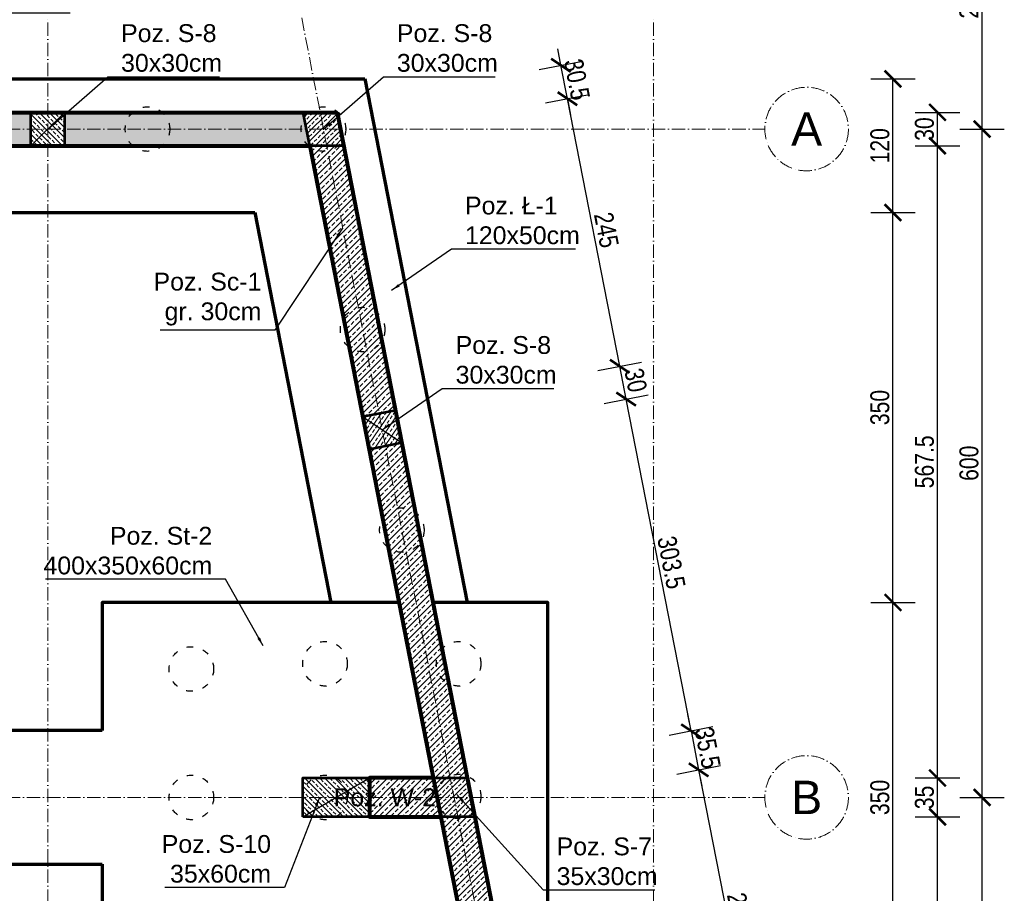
# Model space of a CAD drawing. Header units: inches. Extents: x 201967 to 338763, y -32705 to 30884.
# Tile 199 of 236: x 321521 to 322406, y 15515 to 16299. Entities that reach past the tile are written whole.
import ezdxf
from ezdxf.enums import TextEntityAlignment as Align

# ---------------------------------------------------------------- set-up
doc = ezdxf.new("R2010")
doc.units = ezdxf.units.IN
doc.header["$MEASUREMENT"] = 0
doc.linetypes.add('ACAD_ISO03W100', pattern=[30, 12, -18])
doc.linetypes.add('ACAD_ISO10W100', pattern=[18, 12, -3, 0, -3])
for name, color, linetype, lineweight in [('01 a KONSTRUKCJA żelbet', 94, 'Continuous', 80), ('01 a1 KONSTRUKCJA żelebet', 200, 'Continuous', 53), ('01 c KONSTRUKCJA ławy', 45, 'Continuous', 70), ('01h2 KONSTRUKCJA pozycje belki', 254, 'Continuous', 13), ('01h3 KONSTRUKCJA pozycje słupy', 252, 'Continuous', 13), ('11 OSIE ściany', 2, 'ACAD_ISO10W100', 5), ('20 KRESKOWANIE ścian', 63, 'Continuous', 5), ('90 WYMIAR', 155, 'Continuous', 9), ('pale', 1, 'Continuous', 30)]:
    doc.layers.add(name, color=color, linetype=linetype, lineweight=lineweight)
doc.styles.add('100 arial', font='arial.ttf', dxfattribs={"width": 0.8, "height": 17})
doc.styles.add('arialcce', font='arial.ttf')
doc.styles.add('OPIS', font='arial.ttf')
doc.styles.add('RomanS', font='romans.shx')
doc.dimstyles.new('100', dxfattribs={"dimscale": 10, "dimtxt": 17, "dimasz": 1.5, "dimexe": 2, "dimexo": 2, "dimgap": 0.3, "dimtad": 1, "dimdec": 1, "dimrnd": 0.5, "dimdsep": 46, "dimtxsty": '100 arial', "dimblk": 'ARCHTICK', "dimcen": 10, "dimclrd": 256, "dimclre": 256, "dimclrt": 256, "dimadec": 0, "dimazin": 0, "dimtfac": 1, "dimtdec": 1, "dimtix": 1, "dimtmove": 1, "dimatfit": 3, "dimfxl": 2, "dimfxlon": 1, "dimtolj": 1, "dimarcsym": 0})
doc.dimstyles.new('DIM100txt12', dxfattribs={"dimtxt": 12, "dimasz": 1.05, "dimexe": 0, "dimexo": 8, "dimgap": 4, "dimtad": 1, "dimdec": 7, "dimrnd": 0.5, "dimdsep": 46, "dimtxsty": 'RomanS', "dimblk1": 'DIM', "dimblk2": 'DIM', "dimsah": 1, "dimcen": 0.09, "dimse1": 1, "dimse2": 1, "dimclrt": 256, "dimadec": 1, "dimazin": 0, "dimtfac": 1, "dimtdec": 7, "dimtix": 1, "dimtofl": 0, "dimtmove": 2, "dimatfit": 3, "dimfxl": 1, "dimtolj": 1, "dimtzin": 0, "dimarcsym": 0})
pattern_1 = [(45, (0, -25), (-4.490128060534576, 4.490128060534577), []), (45, (4.490130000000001, -25), (-4.490128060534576, 4.490128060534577), [3.175, -1.5875])]
pattern_2 = [(45, (0, 0), (-5.303300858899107, 5.303300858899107), []), (45, (5.30330085, 0), (-5.303300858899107, 5.303300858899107), [3.75, -1.875])]

# ---------------------------------------------------------------- blocks, each defined once
blk = doc.blocks.new('1 osie 2 część BPPZ')
at = {"layer": '11 OSIE ściany'}
for p, q in [((575, -2740), (575, 100)), ((803.0808856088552, 100), (1219, -2027.504016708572)), ((1119, -2740), (1119, 100)), ((-95.33901275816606, 0), (1219, 0)), ((-95.33901275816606, -600), (1219, -600))]:
    blk.add_line(p, q, dxfattribs=at)
for centre in [(1256.5, 0), (1256.5, -600)]:
    blk.add_circle(centre, 37.5, dxfattribs=at)
at = {"layer": '11 OSIE ściany', "style": 'arialcce'}
for s, p in [('A', (1256.5, 0)), ('B', (1256.5, -600))]:
    blk.add_text(s, height=30, dxfattribs=at).set_placement(p, align=Align.MIDDLE_CENTER)
blk = doc.blocks.new('DIM')
for p, q in [((7.275957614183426e-12, -13.00000000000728), (7.275957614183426e-12, 12.99999999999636)), ((8.000000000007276, -7.275957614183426e-12), (-7.999999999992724, -7.275957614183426e-12))]:
    blk.add_line(p, q)
at = {"const_width": 1.714285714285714}
blk.add_lwpolyline([(5.714285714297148, 5.714285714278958), (-5.71428571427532, -5.71428571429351)], dxfattribs=at)
blk = doc.blocks.new('*U1121')
at = {"lineweight": 5, "ltscale": 0.25}
h = blk.add_hatch(dxfattribs=at)
h.set_pattern_fill('ANSI33', color=5, style=0)
h.set_pattern_definition(pattern_1)
h.paths.add_polyline_path([(0, 0), (-7.105427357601e-16, -30), (30, -30), (30, 0)])
blk.add_lwpolyline([(0, 0), (-7.105427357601e-16, -30), (30, -30), (30, 0)], close=True)
at = {"layer": 'Defpoints'}
blk.add_line((0, 0), (30, -30), dxfattribs=at)
blk = doc.blocks.new('*U1147')
at = {"lineweight": 5, "ltscale": 0.25}
h = blk.add_hatch(dxfattribs=at)
h.set_pattern_fill('ANSI33', color=5, style=0)
h.set_pattern_definition(pattern_1)
h.paths.add_polyline_path([(0, 0), (-1.421085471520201e-15, -35), (60, -35), (60, 0)])
blk.add_lwpolyline([(0, 0), (-1.421085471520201e-15, -35), (60, -35), (60, 0)], close=True)
at = {"layer": 'Defpoints'}
blk.add_line((0, 0), (60, -35), dxfattribs=at)
blk = doc.blocks.new('_ARCHTICK')
at = {"color": 0, "linetype": 'ByBlock', "const_width": 0.15}
blk.add_lwpolyline([(-0.5, -0.5), (0.5, 0.5)], dxfattribs=at)
blk = doc.blocks.new('*D1264')
at = {"layer": '90 WYMIAR', "lineweight": -2, "transparency": 16777216}
for p, q in [((322365.5205435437, 15600.64807306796), (322405.5205435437, 15600.64807306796)), ((322385.5205435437, 15000.64807306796), (322385.5205435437, 15600.64807306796)), ((322365.5205435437, 15000.64807306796), (322405.5205435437, 15000.64807306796))]:
    blk.add_line(p, q, dxfattribs=at)
at = {"layer": 'Defpoints', "color": 0, "transparency": 16777216}
for p in [(322190.5205435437, 15600.64807306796), (322385.5205435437, 15600.64807306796), (322190.5205435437, 15000.64807306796)]:
    blk.add_point(p, dxfattribs=at)
at = {"layer": '90 WYMIAR', "lineweight": -2, "transparency": 16777216, "xscale": 15, "yscale": 15, "zscale": 15}
for p, rotation in [((322385.5205435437, 15600.64807306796), 90), ((322385.5205435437, 15000.64807306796), 270)]:
    blk.add_blockref('_ARCHTICK', p, dxfattribs=dict(at, rotation=rotation))
at = {"layer": '90 WYMIAR', "transparency": 16777216, "insert": (322373.8408027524, 15300.64807306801), "char_height": 17, "attachment_point": 5, "rotation": 90, "style": '100 arial'}
blk.add_mtext('\\A1;600', dxfattribs=at)
blk = doc.blocks.new('*D1265')
at = {"layer": '90 WYMIAR', "lineweight": -2, "transparency": 16777216}
for p, q in [((322365.5205435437, 16200.64807306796), (322405.5205435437, 16200.64807306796)), ((322385.5205435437, 15600.64807306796), (322385.5205435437, 16200.64807306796)), ((322365.5205435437, 15600.64807306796), (322405.5205435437, 15600.64807306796))]:
    blk.add_line(p, q, dxfattribs=at)
at = {"layer": 'Defpoints', "color": 0, "transparency": 16777216}
for p in [(322190.5205435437, 16200.64807306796), (322385.5205435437, 16200.64807306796), (322190.5205435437, 15600.64807306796)]:
    blk.add_point(p, dxfattribs=at)
at = {"layer": '90 WYMIAR', "lineweight": -2, "transparency": 16777216, "xscale": 15, "yscale": 15, "zscale": 15}
for p, rotation in [((322385.5205435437, 16200.64807306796), 90), ((322385.5205435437, 15600.64807306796), 270)]:
    blk.add_blockref('_ARCHTICK', p, dxfattribs=dict(at, rotation=rotation))
at = {"layer": '90 WYMIAR', "transparency": 16777216, "insert": (322373.8408027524, 15900.64807306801), "char_height": 17, "attachment_point": 5, "rotation": 90, "style": '100 arial'}
blk.add_mtext('\\A1;600', dxfattribs=at)
blk = doc.blocks.new('*D1251')
at = {"layer": '90 WYMIAR', "lineweight": -2, "transparency": 16777216}
for p, q in [((322365.5205435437, 16430.6490449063), (322405.5205435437, 16430.6490449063)), ((322385.5205435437, 16200.64807306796), (322385.5205435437, 16430.6490449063)), ((322365.5205435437, 16200.64807306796), (322405.5205435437, 16200.64807306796))]:
    blk.add_line(p, q, dxfattribs=at)
at = {"layer": 'Defpoints', "color": 0, "transparency": 16777216}
for p in [(320064.1205437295, 16430.6490449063), (322385.5205435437, 16430.6490449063), (322190.5205435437, 16200.64807306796)]:
    blk.add_point(p, dxfattribs=at)
at = {"layer": '90 WYMIAR', "lineweight": -2, "transparency": 16777216, "xscale": 15, "yscale": 15, "zscale": 15}
for p, rotation in [((322385.5205435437, 16430.6490449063), 90), ((322385.5205435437, 16200.64807306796), 270)]:
    blk.add_blockref('_ARCHTICK', p, dxfattribs=dict(at, rotation=rotation))
at = {"layer": '90 WYMIAR', "transparency": 16777216, "insert": (322373.8350046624, 16315.64855898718), "char_height": 17, "attachment_point": 5, "rotation": 90, "style": '100 arial'}
blk.add_mtext('\\A1;230', dxfattribs=at)
blk = doc.blocks.new('*D1256')
at = {"layer": '90 WYMIAR', "lineweight": -2, "transparency": 16777216}
for p, q in [((322325.5205435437, 15583.14807306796), (322365.5205435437, 15583.14807306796)), ((322345.5205435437, 15018.14807306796), (322345.5205435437, 15583.14807306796)), ((322325.5205435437, 15018.14807306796), (322365.5205435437, 15018.14807306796))]:
    blk.add_line(p, q, dxfattribs=at)
at = {"layer": 'Defpoints', "color": 0, "transparency": 16777216}
for p in [(321914.87000784, 15583.14807306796), (322345.5205435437, 15583.14807306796), (322025.3254042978, 15018.14807306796)]:
    blk.add_point(p, dxfattribs=at)
at = {"layer": '90 WYMIAR', "lineweight": -2, "transparency": 16777216, "xscale": 15, "yscale": 15, "zscale": 15}
for p, rotation in [((322345.5205435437, 15583.14807306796), 90), ((322345.5205435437, 15018.14807306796), 270)]:
    blk.add_blockref('_ARCHTICK', p, dxfattribs=dict(at, rotation=rotation))
at = {"layer": '90 WYMIAR', "transparency": 16777216, "insert": (322333.8408027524, 15300.64807306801), "char_height": 17, "attachment_point": 5, "rotation": 90, "style": '100 arial'}
blk.add_mtext('\\A1;565', dxfattribs=at)
blk = doc.blocks.new('*D1257')
at = {"layer": '90 WYMIAR', "lineweight": -2, "transparency": 16777216}
for p, q in [((322325.5205435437, 15618.14807306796), (322365.5205435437, 15618.14807306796)), ((322345.5205435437, 15583.14807306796), (322345.5205435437, 15618.14807306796)), ((322325.5205435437, 15583.14807306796), (322365.5205435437, 15583.14807306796))]:
    blk.add_line(p, q, dxfattribs=at)
at = {"layer": 'Defpoints', "color": 0, "transparency": 16777216}
for p in [(321908.0276381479, 15618.14807306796), (322345.5205435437, 15618.14807306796), (321914.87000784, 15583.14807306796)]:
    blk.add_point(p, dxfattribs=at)
at = {"layer": '90 WYMIAR', "lineweight": -2, "transparency": 16777216, "xscale": 15, "yscale": 15, "zscale": 15}
for p, rotation in [((322345.5205435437, 15618.14807306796), 90), ((322345.5205435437, 15583.14807306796), 270)]:
    blk.add_blockref('_ARCHTICK', p, dxfattribs=dict(at, rotation=rotation))
at = {"layer": '90 WYMIAR', "transparency": 16777216, "insert": (322333.8350046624, 15600.64807306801), "char_height": 17, "attachment_point": 5, "rotation": 90, "style": '100 arial'}
blk.add_mtext('\\A1;35', dxfattribs=at)
blk = doc.blocks.new('*D1258')
at = {"layer": '90 WYMIAR', "lineweight": -2, "transparency": 16777216}
for p, q in [((322325.5205435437, 16185.64807306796), (322365.5205435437, 16185.64807306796)), ((322345.5205435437, 15618.14807306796), (322345.5205435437, 16185.64807306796)), ((322325.5205435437, 15618.14807306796), (322365.5205435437, 15618.14807306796))]:
    blk.add_line(p, q, dxfattribs=at)
at = {"layer": 'Defpoints', "color": 0, "transparency": 16777216}
for p in [(321797.0835009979, 16185.64807306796), (322345.5205435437, 16185.64807306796), (321908.0276381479, 15618.14807306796)]:
    blk.add_point(p, dxfattribs=at)
at = {"layer": '90 WYMIAR', "lineweight": -2, "transparency": 16777216, "xscale": 15, "yscale": 15, "zscale": 15}
for p, rotation in [((322345.5205435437, 16185.64807306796), 90), ((322345.5205435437, 15618.14807306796), 270)]:
    blk.add_blockref('_ARCHTICK', p, dxfattribs=dict(at, rotation=rotation))
at = {"layer": '90 WYMIAR', "transparency": 16777216, "insert": (322333.8408027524, 15901.89807306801), "char_height": 17, "attachment_point": 5, "rotation": 90, "style": '100 arial'}
blk.add_mtext('\\A1;567.5', dxfattribs=at)
blk = doc.blocks.new('*D1259')
at = {"layer": '90 WYMIAR', "lineweight": -2, "transparency": 16777216}
for p, q in [((322325.5205435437, 16215.64807306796), (322365.5205435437, 16215.64807306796)), ((322345.5205435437, 16185.64807306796), (322345.5205435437, 16215.64807306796)), ((322325.5205435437, 16185.64807306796), (322365.5205435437, 16185.64807306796))]:
    blk.add_line(p, q, dxfattribs=at)
at = {"layer": 'Defpoints', "color": 0, "transparency": 16777216}
for p in [(321806.5025659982, 16215.64807306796), (322345.5205435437, 16215.64807306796), (321797.0835009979, 16185.64807306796)]:
    blk.add_point(p, dxfattribs=at)
at = {"layer": '90 WYMIAR', "lineweight": -2, "transparency": 16777216, "xscale": 15, "yscale": 15, "zscale": 15}
for p, rotation in [((322345.5205435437, 16215.64807306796), 90), ((322345.5205435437, 16185.64807306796), 270)]:
    blk.add_blockref('_ARCHTICK', p, dxfattribs=dict(at, rotation=rotation))
at = {"layer": '90 WYMIAR', "transparency": 16777216, "insert": (322333.8350046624, 16200.64807306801), "char_height": 17, "attachment_point": 5, "rotation": 90, "style": '100 arial'}
blk.add_mtext('\\A1;30', dxfattribs=at)
blk = doc.blocks.new('*D1260')
at = {"layer": '90 WYMIAR', "lineweight": -2, "transparency": 16777216}
for p, q in [((321775.9346593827, 16445.35266375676), (321775.9346593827, 16485.35266375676)), ((321806.5025659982, 16445.35266375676), (321806.5025659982, 16485.35266375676)), ((321775.9346593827, 16465.35266375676), (321760.9346593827, 16465.35266375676)), ((321806.5025659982, 16465.35266375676), (321775.9346593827, 16465.35266375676)), ((321806.5025659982, 16465.35266375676), (321821.5025659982, 16465.35266375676))]:
    blk.add_line(p, q, dxfattribs=at)
at = {"layer": 'Defpoints', "color": 0, "transparency": 16777216}
for p in [(321775.9346593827, 16465.35266375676), (321775.9346593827, 16215.64807306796), (321806.5025659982, 16215.64807306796)]:
    blk.add_point(p, dxfattribs=at)
at = {"layer": '90 WYMIAR', "lineweight": -2, "transparency": 16777216, "xscale": 15, "yscale": 15, "zscale": 15}
blk.add_blockref('_ARCHTICK', (321775.9346593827, 16465.35266375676), dxfattribs=at)
at = {"layer": '90 WYMIAR', "lineweight": -2, "transparency": 16777216, "xscale": 15, "yscale": 15, "zscale": 15, "rotation": 180}
blk.add_blockref('_ARCHTICK', (321806.5025659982, 16465.35266375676), dxfattribs=at)
at = {"layer": '90 WYMIAR', "transparency": 16777216, "insert": (321791.2186126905, 16477.03820263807), "char_height": 17, "attachment_point": 5, "style": '100 arial'}
blk.add_mtext('\\A1;30.5', dxfattribs=at)
blk = doc.blocks.new('*D1261')
at = {"layer": '90 WYMIAR', "lineweight": -2, "transparency": 16777216}
for p, q in [((321561.5205435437, 16445.35266375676), (321561.5205435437, 16485.35266375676)), ((321775.9346593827, 16445.35266375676), (321775.9346593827, 16485.35266375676)), ((321775.9346593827, 16465.35266375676), (321561.5205435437, 16465.35266375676))]:
    blk.add_line(p, q, dxfattribs=at)
at = {"layer": 'Defpoints', "color": 0, "transparency": 16777216}
for p in [(321561.5205435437, 16465.35266375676), (321775.9346593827, 16215.64807306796), (321561.5205435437, 16200.64807306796)]:
    blk.add_point(p, dxfattribs=at)
at = {"layer": '90 WYMIAR', "lineweight": -2, "transparency": 16777216, "xscale": 15, "yscale": 15, "zscale": 15, "rotation": 180}
blk.add_blockref('_ARCHTICK', (321561.5205435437, 16465.35266375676), dxfattribs=at)
at = {"layer": '90 WYMIAR', "lineweight": -2, "transparency": 16777216, "xscale": 15, "yscale": 15, "zscale": 15}
blk.add_blockref('_ARCHTICK', (321775.9346593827, 16465.35266375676), dxfattribs=at)
at = {"layer": '90 WYMIAR', "transparency": 16777216, "insert": (321668.7276014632, 16477.03240454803), "char_height": 17, "attachment_point": 5, "style": '100 arial'}
blk.add_mtext('\\A1;214.5', dxfattribs=at)
blk = doc.blocks.new('*D1236')
at = {"layer": '90 WYMIAR', "lineweight": -2, "transparency": 16777216}
for p, q in [((321531.5205435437, 16445.35266375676), (321531.5205435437, 16485.35266375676)), ((321561.5205435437, 16445.35266375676), (321561.5205435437, 16485.35266375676)), ((321561.5205435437, 16465.35266375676), (321531.5205435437, 16465.35266375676))]:
    blk.add_line(p, q, dxfattribs=at)
at = {"layer": 'Defpoints', "color": 0, "transparency": 16777216}
for p in [(321531.5205435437, 16465.35266375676), (321531.5205435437, 16200.64807306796), (321561.5205435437, 16200.64807306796)]:
    blk.add_point(p, dxfattribs=at)
at = {"layer": '90 WYMIAR', "lineweight": -2, "transparency": 16777216, "xscale": 15, "yscale": 15, "zscale": 15, "rotation": 180}
blk.add_blockref('_ARCHTICK', (321531.5205435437, 16465.35266375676), dxfattribs=at)
at = {"layer": '90 WYMIAR', "lineweight": -2, "transparency": 16777216, "xscale": 15, "yscale": 15, "zscale": 15}
blk.add_blockref('_ARCHTICK', (321561.5205435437, 16465.35266375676), dxfattribs=at)
at = {"layer": '90 WYMIAR', "transparency": 16777216, "insert": (321546.5205435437, 16477.03820263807), "char_height": 17, "attachment_point": 5, "style": '100 arial'}
blk.add_mtext('\\A1;30', dxfattribs=at)
blk = doc.blocks.new('*D1237')
at = {"layer": '90 WYMIAR', "lineweight": -2, "transparency": 16777216}
for p, q in [((321260.5205435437, 16445.35266375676), (321260.5205435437, 16485.35266375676)), ((321531.5205435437, 16445.35266375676), (321531.5205435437, 16485.35266375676)), ((321531.5205435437, 16465.35266375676), (321260.5205435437, 16465.35266375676))]:
    blk.add_line(p, q, dxfattribs=at)
at = {"layer": 'Defpoints', "color": 0, "transparency": 16777216}
for p in [(321260.5205435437, 16465.35266375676), (321260.5205435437, 16200.64807306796), (321531.5205435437, 16200.64807306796)]:
    blk.add_point(p, dxfattribs=at)
at = {"layer": '90 WYMIAR', "lineweight": -2, "transparency": 16777216, "xscale": 15, "yscale": 15, "zscale": 15, "rotation": 180}
blk.add_blockref('_ARCHTICK', (321260.5205435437, 16465.35266375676), dxfattribs=at)
at = {"layer": '90 WYMIAR', "lineweight": -2, "transparency": 16777216, "xscale": 15, "yscale": 15, "zscale": 15}
blk.add_blockref('_ARCHTICK', (321531.5205435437, 16465.35266375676), dxfattribs=at)
at = {"layer": '90 WYMIAR', "transparency": 16777216, "insert": (321396.0205435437, 16476.88745229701), "char_height": 17, "attachment_point": 5, "style": '100 arial'}
blk.add_mtext('\\A1;271', dxfattribs=at)
blk = doc.blocks.new('*D1273')
at = {"layer": '90 WYMIAR', "lineweight": -2, "transparency": 16777216}
for p, q in [((322285.5205435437, 15775.64807306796), (322325.5205435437, 15775.64807306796)), ((322305.5205435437, 15425.64807306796), (322305.5205435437, 15775.64807306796)), ((322285.5205435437, 15425.64807306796), (322325.5205435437, 15425.64807306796))]:
    blk.add_line(p, q, dxfattribs=at)
at = {"layer": 'Defpoints', "color": 0, "transparency": 16777216}
for p in [(321995.5458678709, 15775.64807306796), (322305.5205435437, 15775.64807306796), (321995.5458678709, 15425.64807306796)]:
    blk.add_point(p, dxfattribs=at)
at = {"layer": '90 WYMIAR', "lineweight": -2, "transparency": 16777216, "xscale": 15, "yscale": 15, "zscale": 15}
for p, rotation in [((322305.5205435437, 15775.64807306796), 90), ((322305.5205435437, 15425.64807306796), 270)]:
    blk.add_blockref('_ARCHTICK', p, dxfattribs=dict(at, rotation=rotation))
at = {"layer": '90 WYMIAR', "transparency": 16777216, "insert": (322293.8350046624, 15600.64807306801), "char_height": 17, "attachment_point": 5, "rotation": 90, "style": '100 arial'}
blk.add_mtext('\\A1;350', dxfattribs=at)
blk = doc.blocks.new('*D1274')
at = {"layer": '90 WYMIAR', "lineweight": -2, "transparency": 16777216}
for p, q in [((322285.5205435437, 16125.64807306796), (322325.5205435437, 16125.64807306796)), ((322305.5205435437, 15775.64807306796), (322305.5205435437, 16125.64807306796)), ((322285.5205435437, 15775.64807306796), (322325.5205435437, 15775.64807306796))]:
    blk.add_line(p, q, dxfattribs=at)
at = {"layer": 'Defpoints', "color": 0, "transparency": 16777216}
for p in [(321732.3935110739, 16125.64807306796), (322305.5205435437, 16125.64807306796), (321995.5458678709, 15775.64807306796)]:
    blk.add_point(p, dxfattribs=at)
at = {"layer": '90 WYMIAR', "lineweight": -2, "transparency": 16777216, "xscale": 15, "yscale": 15, "zscale": 15}
for p, rotation in [((322305.5205435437, 16125.64807306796), 90), ((322305.5205435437, 15775.64807306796), 270)]:
    blk.add_blockref('_ARCHTICK', p, dxfattribs=dict(at, rotation=rotation))
at = {"layer": '90 WYMIAR', "transparency": 16777216, "insert": (322293.8350046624, 15950.64807306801), "char_height": 17, "attachment_point": 5, "rotation": 90, "style": '100 arial'}
blk.add_mtext('\\A1;350', dxfattribs=at)
blk = doc.blocks.new('*D1275')
at = {"layer": '90 WYMIAR', "lineweight": -2, "transparency": 16777216}
for p, q in [((322285.5205435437, 16245.64807306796), (322325.5205435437, 16245.64807306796)), ((322305.5205435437, 16125.64807306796), (322305.5205435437, 16245.64807306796)), ((322285.5205435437, 16125.64807306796), (322325.5205435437, 16125.64807306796))]:
    blk.add_line(p, q, dxfattribs=at)
at = {"layer": 'Defpoints', "color": 0, "transparency": 16777216}
for p in [(321831.2055843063, 16245.64807306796), (322305.5205435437, 16245.64807306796), (321732.3935110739, 16125.64807306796)]:
    blk.add_point(p, dxfattribs=at)
at = {"layer": '90 WYMIAR', "lineweight": -2, "transparency": 16777216, "xscale": 15, "yscale": 15, "zscale": 15}
for p, rotation in [((322305.5205435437, 16245.64807306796), 90), ((322305.5205435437, 16125.64807306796), 270)]:
    blk.add_blockref('_ARCHTICK', p, dxfattribs=dict(at, rotation=rotation))
at = {"layer": '90 WYMIAR', "transparency": 16777216, "insert": (322293.8408027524, 16185.64807306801), "char_height": 17, "attachment_point": 5, "rotation": 90, "style": '100 arial'}
blk.add_mtext('\\A1;120', dxfattribs=at)
blk = doc.blocks.new('*D1290')
at = {"layer": '90 WYMIAR', "lineweight": -2, "transparency": 16777216}
for p, q in [((321732.3935110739, 16405.35266375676), (321732.3935110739, 16445.35266375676)), ((321831.2055843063, 16405.35266375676), (321831.2055843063, 16445.35266375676)), ((321831.2055843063, 16425.35266375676), (321732.3935110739, 16425.35266375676))]:
    blk.add_line(p, q, dxfattribs=at)
at = {"layer": 'Defpoints', "color": 0, "transparency": 16777216}
for p in [(321732.3935110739, 16425.35266375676), (321831.2055843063, 16245.64807306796), (321732.3935110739, 16125.64807306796)]:
    blk.add_point(p, dxfattribs=at)
at = {"layer": '90 WYMIAR', "lineweight": -2, "transparency": 16777216, "xscale": 15, "yscale": 15, "zscale": 15, "rotation": 180}
blk.add_blockref('_ARCHTICK', (321732.3935110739, 16425.35266375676), dxfattribs=at)
at = {"layer": '90 WYMIAR', "lineweight": -2, "transparency": 16777216, "xscale": 15, "yscale": 15, "zscale": 15}
blk.add_blockref('_ARCHTICK', (321831.2055843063, 16425.35266375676), dxfattribs=at)
at = {"layer": '90 WYMIAR', "transparency": 16777216, "insert": (321781.7995476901, 16437.03240454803), "char_height": 17, "attachment_point": 5, "style": '100 arial'}
blk.add_mtext('\\A1;99', dxfattribs=at)
blk = doc.blocks.new('*D1291')
at = {"layer": '90 WYMIAR', "lineweight": -2, "transparency": 16777216}
for p, q in [((321076.5205435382, 16405.35266375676), (321076.5205435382, 16445.35266375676)), ((321732.3935110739, 16405.35266375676), (321732.3935110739, 16445.35266375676)), ((321732.3935110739, 16425.35266375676), (321076.5205435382, 16425.35266375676))]:
    blk.add_line(p, q, dxfattribs=at)
at = {"layer": 'Defpoints', "color": 0, "transparency": 16777216}
for p in [(321076.5205435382, 16425.35266375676), (321076.5205435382, 16125.64807306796), (321732.3935110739, 16125.64807306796)]:
    blk.add_point(p, dxfattribs=at)
at = {"layer": '90 WYMIAR', "lineweight": -2, "transparency": 16777216, "xscale": 15, "yscale": 15, "zscale": 15, "rotation": 180}
blk.add_blockref('_ARCHTICK', (321076.5205435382, 16425.35266375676), dxfattribs=at)
at = {"layer": '90 WYMIAR', "lineweight": -2, "transparency": 16777216, "xscale": 15, "yscale": 15, "zscale": 15}
blk.add_blockref('_ARCHTICK', (321732.3935110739, 16425.35266375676), dxfattribs=at)
at = {"layer": '90 WYMIAR', "transparency": 16777216, "insert": (321404.4570273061, 16437.03240454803), "char_height": 17, "attachment_point": 5, "style": '100 arial'}
blk.add_mtext('\\A1;656', dxfattribs=at)
blk = doc.blocks.new('*D1601')
at = {"layer": '90 WYMIAR', "lineweight": -2, "transparency": 16777216}
for p, q in [((321546.5205435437, 17002.84159855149), (321546.5205435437, 17042.84159855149)), ((321794.1510568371, 17002.84159855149), (321794.1510568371, 17042.84159855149)), ((321546.5205435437, 17022.84159855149), (321794.1510568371, 17022.84159855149))]:
    blk.add_line(p, q, dxfattribs=at)
at = {"layer": 'Defpoints', "color": 0, "transparency": 16777216}
for p in [(321794.1510568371, 17022.84159855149), (321546.5205435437, 16260.64807306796), (321794.1510568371, 16200.64807306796)]:
    blk.add_point(p, dxfattribs=at)
at = {"layer": '90 WYMIAR', "lineweight": -2, "transparency": 16777216, "xscale": 15, "yscale": 15, "zscale": 15, "rotation": 180}
blk.add_blockref('_ARCHTICK', (321546.5205435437, 17022.84159855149), dxfattribs=at)
at = {"layer": '90 WYMIAR', "lineweight": -2, "transparency": 16777216, "xscale": 15, "yscale": 15, "zscale": 15}
blk.add_blockref('_ARCHTICK', (321794.1510568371, 17022.84159855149), dxfattribs=at)
at = {"layer": '90 WYMIAR', "transparency": 16777216, "insert": (321670.3358001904, 17034.52133934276), "char_height": 17, "attachment_point": 5, "style": '100 arial'}
blk.add_mtext('\\A1;247.5', dxfattribs=at)
blk = doc.blocks.new('*D1602')
at = {"layer": '90 WYMIAR', "lineweight": -2, "transparency": 16777216}
for p, q in [((321794.1510568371, 17002.84159855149), (321794.1510568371, 17042.84159855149)), ((322090.5205435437, 17002.84159855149), (322090.5205435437, 17042.84159855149)), ((321794.1510568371, 17022.84159855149), (322090.5205435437, 17022.84159855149))]:
    blk.add_line(p, q, dxfattribs=at)
at = {"layer": 'Defpoints', "color": 0, "transparency": 16777216}
for p in [(322090.5205435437, 17022.84159855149), (321794.1510568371, 16200.64807306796), (322090.5205435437, 16200.64807306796)]:
    blk.add_point(p, dxfattribs=at)
at = {"layer": '90 WYMIAR', "lineweight": -2, "transparency": 16777216, "xscale": 15, "yscale": 15, "zscale": 15, "rotation": 180}
blk.add_blockref('_ARCHTICK', (321794.1510568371, 17022.84159855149), dxfattribs=at)
at = {"layer": '90 WYMIAR', "lineweight": -2, "transparency": 16777216, "xscale": 15, "yscale": 15, "zscale": 15}
blk.add_blockref('_ARCHTICK', (322090.5205435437, 17022.84159855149), dxfattribs=at)
at = {"layer": '90 WYMIAR', "transparency": 16777216, "insert": (321942.3358001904, 17034.52133934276), "char_height": 17, "attachment_point": 5, "style": '100 arial'}
blk.add_mtext('\\A1;296.5', dxfattribs=at)
blk = doc.blocks.new('*D2001')
at = {"layer": '90 WYMIAR', "lineweight": -2, "transparency": 16777216}
for p, q in [((322124.1964497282, 15660.40827091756), (322121.3184860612, 15675.12959304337)), ((322104.5680202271, 15656.57098602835), (322143.8248792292, 15664.24555580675)), ((322124.1964497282, 15660.40827091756), (322131.0388194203, 15625.40827091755)), ((322111.4103899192, 15621.57098602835), (322150.6672489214, 15629.24555580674)), ((322131.0388194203, 15625.40827091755), (322133.9167830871, 15610.68694879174))]:
    blk.add_line(p, q, dxfattribs=at)
at = {"layer": 'Defpoints', "color": 0, "transparency": 16777216}
for p in [(322131.0388194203, 15625.40827091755), (321908.0276381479, 15618.14807306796), (321914.87000784, 15583.14807306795)]:
    blk.add_point(p, dxfattribs=at)
at = {"layer": '90 WYMIAR', "lineweight": -2, "transparency": 16777216, "xscale": 15, "yscale": 15, "zscale": 15}
for p, rotation in [((322124.1964497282, 15660.40827091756), 281.0615994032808), ((322131.0388194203, 15625.40827091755), 101.0615994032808)]:
    blk.add_blockref('_ARCHTICK', p, dxfattribs=dict(at, rotation=rotation))
at = {"layer": '90 WYMIAR', "transparency": 16777216, "insert": (322139.0860733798, 15645.1503080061), "char_height": 17, "attachment_point": 5, "rotation": 281.06159940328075, "style": '100 arial'}
blk.add_mtext('\\A1;35.5', dxfattribs=at)
blk = doc.blocks.new('*D2002')
at = {"layer": '90 WYMIAR', "lineweight": -2, "transparency": 16777216}
for p, q in [((322111.4103899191, 15621.57098602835), (322150.6672489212, 15629.24555580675)), ((322131.0388194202, 15625.40827091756), (322184.2880440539, 15353.02853318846)), ((322164.6596145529, 15349.19124829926), (322203.916473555, 15356.86581807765))]:
    blk.add_line(p, q, dxfattribs=at)
at = {"layer": 'Defpoints', "color": 0, "transparency": 16777216}
for p in [(321914.8700078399, 15583.14807306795), (322184.2880440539, 15353.02853318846), (321968.1192324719, 15310.7683353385)]:
    blk.add_point(p, dxfattribs=at)
at = {"layer": '90 WYMIAR', "lineweight": -2, "transparency": 16777216, "xscale": 15, "yscale": 15, "zscale": 15}
for p, rotation in [((322131.0388194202, 15625.40827091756), 101.0615994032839), ((322184.2880440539, 15353.02853318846), 281.0615994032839)]:
    blk.add_blockref('_ARCHTICK', p, dxfattribs=dict(at, rotation=rotation))
at = {"layer": '90 WYMIAR', "transparency": 16777216, "insert": (322169.1261801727, 15491.45932669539), "char_height": 17, "attachment_point": 5, "rotation": 281.06159940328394, "style": '100 arial'}
blk.add_mtext('\\A1;277.5', dxfattribs=at)
blk = doc.blocks.new('*D2005')
at = {"layer": '90 WYMIAR', "lineweight": -2, "transparency": 16777216}
for p, q in [((322046.3461611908, 15954.38667824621), (322085.603020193, 15962.06124802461)), ((322124.1964497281, 15660.40827091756), (322065.9745906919, 15958.22396313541)), ((322104.568020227, 15656.57098602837), (322143.8248792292, 15664.24555580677))]:
    blk.add_line(p, q, dxfattribs=at)
at = {"layer": 'Defpoints', "color": 0, "transparency": 16777216}
for p in [(322065.9745906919, 15958.22396313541), (321849.805779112, 15915.96376528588), (321908.0276381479, 15618.14807306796)]:
    blk.add_point(p, dxfattribs=at)
at = {"layer": '90 WYMIAR', "lineweight": -2, "transparency": 16777216, "xscale": 15, "yscale": 15, "zscale": 15}
for p, rotation in [((322065.9745906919, 15958.22396313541), 101.0615994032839), ((322124.1964497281, 15660.40827091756), 281.0615994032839)]:
    blk.add_blockref('_ARCHTICK', p, dxfattribs=dict(at, rotation=rotation))
at = {"layer": '90 WYMIAR', "transparency": 16777216, "insert": (322106.5539590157, 15811.55815411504), "char_height": 17, "attachment_point": 5, "rotation": 281.06159940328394, "style": '100 arial'}
blk.add_mtext('\\A1;303.5', dxfattribs=at)
blk = doc.blocks.new('*D2006')
at = {"layer": '90 WYMIAR', "lineweight": -2, "transparency": 16777216}
for p, q in [((322040.5902338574, 15983.82932249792), (322079.8470928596, 15991.50389227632)), ((322065.9745906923, 15958.22396313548), (322060.2186633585, 15987.66660738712)), ((322046.3461611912, 15954.38667824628), (322085.6030201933, 15962.06124802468))]:
    blk.add_line(p, q, dxfattribs=at)
at = {"layer": 'Defpoints', "color": 0, "transparency": 16777216}
for p in [(322060.2186633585, 15987.66660738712), (321844.0498517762, 15945.40640953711), (321849.805779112, 15915.96376528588)]:
    blk.add_point(p, dxfattribs=at)
at = {"layer": '90 WYMIAR', "lineweight": -2, "transparency": 16777216, "xscale": 15, "yscale": 15, "zscale": 15}
for p, rotation in [((322060.2186633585, 15987.66660738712), 101.0615994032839), ((322065.9745906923, 15958.22396313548), 281.0615994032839)]:
    blk.add_blockref('_ARCHTICK', p, dxfattribs=dict(at, rotation=rotation))
at = {"layer": '90 WYMIAR', "transparency": 16777216, "insert": (322074.5650658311, 15975.18732234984), "char_height": 17, "attachment_point": 5, "rotation": 281.06159940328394, "style": '100 arial'}
blk.add_mtext('\\A1;30', dxfattribs=at)
blk = doc.blocks.new('*D2007')
at = {"layer": '90 WYMIAR', "lineweight": -2, "transparency": 16777216}
for p, q in [((321993.6238830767, 16224.0709860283), (322032.8807420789, 16231.7455558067)), ((322060.2186633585, 15987.66660738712), (322013.2523125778, 16227.9082709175)), ((322040.5902338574, 15983.82932249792), (322079.8470928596, 15991.50389227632))]:
    blk.add_line(p, q, dxfattribs=at)
at = {"layer": 'Defpoints', "color": 0, "transparency": 16777216}
for p in [(322013.2523125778, 16227.9082709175), (321797.0835009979, 16185.64807306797), (321844.0498517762, 15945.40640953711)]:
    blk.add_point(p, dxfattribs=at)
at = {"layer": '90 WYMIAR', "lineweight": -2, "transparency": 16777216, "xscale": 15, "yscale": 15, "zscale": 15}
for p, rotation in [((322013.2523125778, 16227.9082709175), 101.0615994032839), ((322060.2186633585, 15987.66660738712), 281.0615994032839)]:
    blk.add_blockref('_ARCHTICK', p, dxfattribs=dict(at, rotation=rotation))
at = {"layer": '90 WYMIAR', "transparency": 16777216, "insert": (322048.1982364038, 16110.02836379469), "char_height": 17, "attachment_point": 5, "rotation": 281.06159940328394, "style": '100 arial'}
blk.add_mtext('\\A1;245', dxfattribs=at)
blk = doc.blocks.new('*D2008')
at = {"layer": '90 WYMIAR', "lineweight": -2, "transparency": 16777216}
for p, q in [((322007.3874242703, 16257.90827091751), (322004.5094606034, 16272.62959304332)), ((321987.7589947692, 16254.07098602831), (322027.0158537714, 16261.74555580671)), ((322013.2523125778, 16227.9082709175), (322007.3874242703, 16257.90827091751)), ((321993.6238830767, 16224.0709860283), (322032.8807420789, 16231.7455558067)), ((322013.2523125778, 16227.9082709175), (322016.1302762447, 16213.18694879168))]:
    blk.add_line(p, q, dxfattribs=at)
at = {"layer": 'Defpoints', "color": 0, "transparency": 16777216}
for p in [(322007.3874242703, 16257.90827091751), (321791.2186126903, 16215.64807306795), (321797.0835009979, 16185.64807306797)]:
    blk.add_point(p, dxfattribs=at)
at = {"layer": '90 WYMIAR', "lineweight": -2, "transparency": 16777216, "xscale": 15, "yscale": 15, "zscale": 15}
for p, rotation in [((322007.3874242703, 16257.90827091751), 281.0615994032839), ((322013.2523125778, 16227.9082709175), 101.0615994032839)]:
    blk.add_blockref('_ARCHTICK', p, dxfattribs=dict(at, rotation=rotation))
at = {"layer": '90 WYMIAR', "transparency": 16777216, "insert": (322021.7883072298, 16245.15030800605), "char_height": 17, "attachment_point": 5, "rotation": 281.06159940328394, "style": '100 arial'}
blk.add_mtext('\\A1;30.5', dxfattribs=at)

msp = doc.modelspace()

# ---------------------------------------------------------------- hatches: boundary and pattern name
at = {"lineweight": 5, "ltscale": 0.25}
h = msp.add_hatch(dxfattribs=at)
h.set_pattern_fill('ANSI33', color=5, style=0)
h.set_pattern_definition([(45, (32507.15660054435, 8697.643594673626), (-4.490128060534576, 4.490128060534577), []), (45, (32511.64673054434, 8697.643594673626), (-4.490128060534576, 4.490128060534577), [3.175, -1.5875])])
h.paths.add_polyline_path([(321812.3674543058, 16185.64807306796), (321781.7995476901, 16185.64807306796), (321775.9346593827, 16215.64807306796), (321806.5025659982, 16215.64807306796)])
h = msp.add_hatch(dxfattribs=at)
h.set_pattern_fill('ANSI33', color=5, style=0)
h.set_pattern_definition([(45, (32624.45436669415, 8097.643594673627), (-4.490128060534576, 4.490128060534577), []), (45, (32628.94449669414, 8097.643594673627), (-4.490128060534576, 4.490128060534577), [3.175, -1.5875])])
h.paths.add_polyline_path([(321930.1539611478, 15583.14807306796), (321899.5860545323, 15583.14807306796), (321892.7436848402, 15618.14807306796), (321923.3115914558, 15618.14807306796)])
at = {"layer": '20 KRESKOWANIE ścian'}
h = msp.add_hatch(dxfattribs=at)
h.set_pattern_fill('ANSI33', color=256, scale=30)
h.set_pattern_definition(pattern_2)
h.paths.add_polyline_path([(321230.5205435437, 16215.64807306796), (320986.5205435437, 16215.64807306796), (320986.5205435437, 16185.64807306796), (321230.5205435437, 16185.64807306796)])
h.paths.add_polyline_path([(321531.5205435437, 16215.64807306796), (321260.5205435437, 16215.64807306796), (321260.5205435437, 16185.64807306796), (321531.5205435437, 16185.64807306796)])
h.paths.add_polyline_path([(321775.9346593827, 16215.64807306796), (321561.5205435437, 16215.64807306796), (321561.5205435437, 16185.64807306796), (321781.7995476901, 16185.64807306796)])
h = msp.add_hatch(dxfattribs=at)
h.set_pattern_fill('ANSI33', color=256, scale=30)
h.set_pattern_definition(pattern_2)
h.paths.add_polyline_path([(321812.3674543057, 16185.64807306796), (321781.7995476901, 16185.64807306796), (321829.3285296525, 15942.52844587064), (321858.7711739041, 15948.28437320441)])
h.paths.add_polyline_path([(321864.5271012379, 15918.84172895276), (321835.0844569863, 15913.085801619), (321892.7436848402, 15618.14807306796), (321923.3115914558, 15618.14807306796)])
h = msp.add_hatch(dxfattribs=at)
h.set_pattern_fill('ANSI33', color=256, scale=30)
h.set_pattern_definition([(45, (0, 0), (-5.303300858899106, 5.303300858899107), []), (45, (5.30330085, 0), (-5.303300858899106, 5.303300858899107), [3.75, -1.875])])
h.paths.add_polyline_path([(321892.7436848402, 15618.14807306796), (321835.5458678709, 15618.14807306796), (321835.5458678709, 15583.14807306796), (321899.5860545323, 15583.14807306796)])
h = msp.add_hatch(dxfattribs=at)
h.set_pattern_fill('ANSI33', color=256, scale=30)
h.set_pattern_definition(pattern_2)
h.paths.add_polyline_path([(321930.1539611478, 15583.14807306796), (321899.5860545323, 15583.14807306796), (321953.3979103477, 15307.89037167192), (321982.8405545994, 15313.64629900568)])
h.paths.add_polyline_path([(321988.5964819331, 15284.20365475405), (321959.1538376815, 15278.44772742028), (322010.04145099, 15018.14807306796), (322040.6093576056, 15018.14807306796)])

# ---------------------------------------------------------------- linework, layer by layer
at = {"layer": '01 a KONSTRUKCJA żelbet'}
for p, q in [((320956.5205435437, 16215.64807306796), (321806.5025659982, 16215.64807306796)), ((321806.5025659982, 16215.64807306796), (322105.5205435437, 14686.11522332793)), ((320986.5205435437, 16185.64807306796), (321781.7995476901, 16185.64807306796)), ((321781.7995476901, 16185.64807306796), (322075.5205435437, 14683.21027483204))]:
    msp.add_line(p, q, dxfattribs=at)
msp.add_lwpolyline([(321892.7436848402, 15618.14807306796), (321835.5458678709, 15618.14807306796), (321835.5458678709, 15583.14807306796), (321899.5860545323, 15583.14807306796)], dxfattribs=at)
at = {"layer": '01 a1 KONSTRUKCJA żelebet'}
for points in [[(321812.3674543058, 16185.64807306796), (321781.7995476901, 16185.64807306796), (321775.9346593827, 16215.64807306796), (321806.5025659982, 16215.64807306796)], [(321930.1539611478, 15583.14807306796), (321899.5860545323, 15583.14807306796), (321892.7436848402, 15618.14807306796), (321923.3115914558, 15618.14807306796)]]:
    msp.add_lwpolyline(points, close=True, dxfattribs=at)
at = {"layer": '01 c KONSTRUKCJA ławy'}
for p, q in [((320956.5205435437, 16245.64807306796), (321831.2055843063, 16245.64807306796)), ((321831.2055843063, 16245.64807306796), (321923.088834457, 15775.64807306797)), ((321076.5205435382, 16125.64807306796), (321732.3935110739, 16125.64807306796)), ((321732.3935110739, 16125.64807306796), (321800.8172079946, 15775.64807306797))]:
    msp.add_line(p, q, dxfattribs=at)
for points in [[(321861.9530212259, 15775.64807306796), (321595.5458678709, 15775.64807306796), (321595.5458678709, 15660.64807306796)], [(321960.9446247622, 15425.64807306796), (321995.5458678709, 15425.64807306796), (321995.5458678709, 15775.64807306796), (321892.5209278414, 15775.64807306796)], [(321595.5458678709, 15660.64807306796), (321216.5205435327, 15660.64807306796)], [(321216.5205435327, 15540.64807306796), (321595.5458678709, 15540.64807306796)], [(321595.5458678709, 15540.64807306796), (321595.5458678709, 15425.64807306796), (321930.3767181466, 15425.64807306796)]]:
    msp.add_lwpolyline(points, dxfattribs=at)
at = {"layer": 'pale', "linetype": 'ACAD_ISO03W100', "ltscale": 0.5}
for centre in [(321636.1510568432, 16200.64807307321), (321794.1510568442, 16200.64807306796), (321829.3403866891, 16020.64807306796), (321864.5297165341, 15840.64807306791), (321795.5458678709, 15720.64807306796), (321915.5458678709, 15720.64807306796), (321675.5458678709, 15715.94904685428), (321675.5458678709, 15600.64807306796), (321795.5458678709, 15600.64807306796), (321915.5458678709, 15601.48009774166)]:
    msp.add_circle(centre, 20, dxfattribs=at)

# ---------------------------------------------------------------- block references
at = {"layer": '01 a1 KONSTRUKCJA żelebet', "xscale": -1}
for name, p, rotation in [('*U1121', (321531.5205435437, 16185.64807306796), 180), ('*U1121', (321829.3285296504, 15942.52844587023), 101.0615994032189), ('*U1147', (321775.5458678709, 15583.14807306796), 180)]:
    msp.add_blockref(name, p, dxfattribs=dict(at, rotation=rotation))
at = {"layer": '11 OSIE ściany'}
msp.add_blockref('1 osie 2 część BPPZ', (320971.5205435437, 16200.64807306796), dxfattribs=at)

# ---------------------------------------------------------------- texts
at = {"layer": '01h2 KONSTRUKCJA pozycje belki', "insert": (321849.3005086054, 15600.64807306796), "char_height": 16, "attachment_point": 5, "style": 'OPIS'}
msp.add_mtext('Poz. W-2', dxfattribs=at)
at = {"layer": '01h3 KONSTRUKCJA pozycje słupy', "char_height": 16, "style": 'OPIS'}
for s, insert, attachment_point in [('Poz. S-8\\P30x30cm', (321612.436875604, 16273.32042875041), 4), ('Poz. S-8\\P30x30cm', (321860.0673888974, 16273.32042875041), 4), ('Poz. Ł-1\\P120x50cm', (321921.2400237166, 16118.5571608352), 4), ('Poz. Sc-1\\Pgr. 30cm', (321738.4437344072, 16047.95855279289), 6), ('Poz. S-8\\P30x30cm', (321912.8441474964, 15993.35744309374), 4), ('Poz. St-2\\P400x350x60cm', (321694.314802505, 15822.10915264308), 6), ('Poz. S-10\\P35x60cm', (321747.0914288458, 15545.40964588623), 6), ('Poz. S-7\\P35x30cm', (322003.5055428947, 15543.23239060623), 4)]:
    msp.add_mtext(s, dxfattribs=dict(at, insert=insert, attachment_point=attachment_point))

# ---------------------------------------------------------------- dimensions: what is measured, and where the dimension line sits
at = {"layer": '90 WYMIAR'}
for base, p1, p2, picture, middle in [((321794.1510568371, 17022.84159855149), (321546.5205435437, 16260.64807306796), (321794.1510568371, 16200.64807306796), '*D1601', (321670.3358001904, 17034.52133934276)), ((322090.5205435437, 17022.84159855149), (321794.1510568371, 16200.64807306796), (322090.5205435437, 16200.64807306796), '*D1602', (321942.3358001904, 17034.52133934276)), ((321260.5205435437, 16465.35266375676), (321531.5205435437, 16200.64807306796), (321260.5205435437, 16200.64807306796), '*D1237', (321396.0205435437, 16476.88745229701)), ((321531.5205435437, 16465.35266375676), (321561.5205435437, 16200.64807306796), (321531.5205435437, 16200.64807306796), '*D1236', (321546.5205435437, 16477.03820263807)), ((321561.5205435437, 16465.35266375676), (321775.9346593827, 16215.64807306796), (321561.5205435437, 16200.64807306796), '*D1261', (321668.7276014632, 16477.03240454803)), ((321775.9346593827, 16465.35266375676), (321806.5025659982, 16215.64807306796), (321775.9346593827, 16215.64807306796), '*D1260', (321791.2186126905, 16477.03820263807)), ((321076.5205435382, 16425.35266375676), (321732.3935110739, 16125.64807306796), (321076.5205435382, 16125.64807306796), '*D1291', (321404.4570273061, 16437.03240454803)), ((321732.3935110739, 16425.35266375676), (321831.2055843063, 16245.64807306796), (321732.3935110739, 16125.64807306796), '*D1290', (321781.7995476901, 16437.03240454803))]:
    dim = msp.add_linear_dim(base=base, p1=p1, p2=p2, dimstyle='100', dxfattribs=at)
    dim.commit()
    dim.dimension.update_dxf_attribs({"geometry": picture, "text_midpoint": middle})
for base, p1, p2, angle, picture, middle in [((322385.5205435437, 16430.6490449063), (322190.5205435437, 16200.64807306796), (320064.1205437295, 16430.6490449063), 90, '*D1251', (322373.8350046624, 16315.64855898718)), ((322007.3874242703, 16257.90827091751), (321797.083500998, 16185.64807306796), (321791.2186126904, 16215.64807306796), 101.0615994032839, '*D2008', (322021.7883072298, 16245.15030800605)), ((322305.5205435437, 16245.64807306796), (321732.3935110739, 16125.64807306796), (321831.2055843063, 16245.64807306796), 90, '*D1275', (322293.8408027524, 16185.64807306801)), ((322013.2523125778, 16227.9082709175), (321844.0498517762, 15945.40640953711), (321797.083500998, 16185.64807306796), 101.0615994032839, '*D2007', (322048.1982364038, 16110.02836379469)), ((322345.5205435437, 16215.64807306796), (321797.0835009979, 16185.64807306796), (321806.5025659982, 16215.64807306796), 90, '*D1259', (322333.8350046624, 16200.64807306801)), ((322385.5205435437, 16200.64807306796), (322190.5205435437, 15600.64807306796), (322190.5205435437, 16200.64807306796), 90, '*D1265', (322373.8408027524, 15900.64807306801)), ((322345.5205435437, 16185.64807306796), (321908.0276381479, 15618.14807306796), (321797.0835009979, 16185.64807306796), 90, '*D1258', (322333.8408027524, 15901.89807306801)), ((322305.5205435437, 16125.64807306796), (321995.5458678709, 15775.64807306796), (321732.3935110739, 16125.64807306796), 90, '*D1274', (322293.8350046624, 15950.64807306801)), ((322060.2186633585, 15987.66660738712), (321849.8057791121, 15915.96376528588), (321844.0498517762, 15945.40640953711), 101.0615994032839, '*D2006', (322074.5650658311, 15975.18732234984)), ((322065.9745906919, 15958.22396313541), (321908.0276381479, 15618.14807306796), (321849.8057791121, 15915.96376528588), 101.0615994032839, '*D2005', (322106.5539590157, 15811.55815411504)), ((322305.5205435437, 15775.64807306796), (321995.5458678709, 15425.64807306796), (321995.5458678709, 15775.64807306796), 90, '*D1273', (322293.8350046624, 15600.64807306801)), ((322184.2880440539, 15353.02853318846), (321914.87000784, 15583.14807306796), (321968.119232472, 15310.7683353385), 101.0615994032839, '*D2002', (322169.1261801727, 15491.45932669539)), ((322345.5205435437, 15618.14807306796), (321914.87000784, 15583.14807306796), (321908.0276381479, 15618.14807306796), 90, '*D1257', (322333.8350046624, 15600.64807306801)), ((322385.5205435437, 15600.64807306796), (322190.5205435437, 15000.64807306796), (322190.5205435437, 15600.64807306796), 90, '*D1264', (322373.8408027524, 15300.64807306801)), ((322345.5205435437, 15583.14807306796), (322025.3254042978, 15018.14807306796), (321914.87000784, 15583.14807306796), 90, '*D1256', (322333.8408027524, 15300.64807306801))]:
    dim = msp.add_linear_dim(base=base, p1=p1, p2=p2, angle=angle, dimstyle='100', dxfattribs=at)
    dim.commit()
    dim.dimension.update_dxf_attribs({"geometry": picture, "text_midpoint": middle})
dim = msp.add_aligned_dim(p1=(321908.0276381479, 15618.14807306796), p2=(321914.87000784, 15583.14807306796), distance=220.260934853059, dimstyle='100', dxfattribs=at)
dim.commit()
dim.dimension.update_dxf_attribs({"geometry": '*D2001', "text_midpoint": (322139.0860733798, 15645.1503080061)})

# ---------------------------------------------------------------- leaders
at = {"layer": '01h3 KONSTRUKCJA pozycje słupy', "annotation_type": 0, "has_hookline": 1}
for points, hookline_direction, text_width in [([(321417.5020717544, 16230.22006460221), (321455.4722299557, 16305.05204801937), (321463.4722299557, 16305.05204801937)], 0, 99.25238744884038), ([(321546.5205435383, 16200.64807306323), (321600.436875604, 16247.67604493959), (321608.436875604, 16247.67604493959)], 0, 88.31650750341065), ([(321794.1510568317, 16200.64807306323), (321848.0673888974, 16247.67604493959), (321856.0673888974, 16247.67604493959)], 0, 88.31650750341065), ([(321811.267218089, 16111.56959894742), (321750.4437344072, 16020.10407348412), (321742.4437344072, 16020.10407348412)], 1, 91.06684856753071), ([(321855.3236916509, 16055.88480514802), (321909.2400237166, 16093.02191754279), (321917.2400237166, 16093.02191754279)], 0, 99.25238744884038), ([(321846.9278154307, 15930.68508740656), (321900.8441474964, 15967.71305928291), (321908.8441474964, 15967.71305928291)], 0, 88.31650750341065), ([(321739.9124919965, 15736.7413581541), (321706.314802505, 15796.46476883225), (321698.314802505, 15796.46476883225)], 1, 149.8717598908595), ([(321790.5458678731, 15600.64807306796), (321759.0914288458, 15519.76526207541), (321751.0914288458, 15519.76526207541)], 1, 95.35607094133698), ([(321914.0322267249, 15603.15180737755), (321991.5055428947, 15517.58800679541), (321999.5055428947, 15517.58800679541)], 0, 88.31650750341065)]:
    msp.add_leader(points, dimstyle='DIM100txt12', override={"dimasz": 8, "dimgap": 4, "dimtad": 1}, dxfattribs=dict(at, hookline_direction=hookline_direction, text_width=text_width))

doc.saveas('drawing.dxf')
